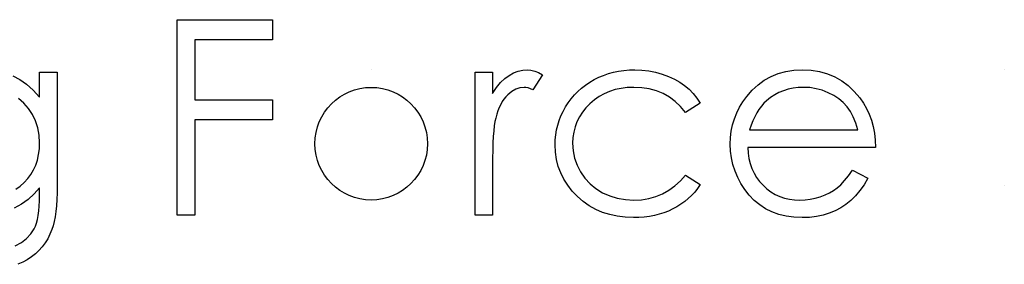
# Model space of a CAD drawing. Header units: inches. Extents: x 1694 to 2505, y -239 to -56.
# Tile 239 of 256: x 1859.004 to 1859.7, y -86.85 to -86.677. Entities that reach past the tile are written whole.
import ezdxf

# ---------------------------------------------------------------- set-up
doc = ezdxf.new("R2010")
doc.units = ezdxf.units.IN
doc.header["$LTSCALE"] = 0.5
doc.header["$MEASUREMENT"] = 0

msp = doc.modelspace()

# ---------------------------------------------------------------- linework, layer by layer
at = {"color": 7, "linetype": 'Continuous'}
for p, q in [((1859.11564, -86.67729), (1859.18277, -86.67729)), ((1859.11564, -86.81509), (1859.11564, -86.67729)), ((1859.18277, -86.67729), (1859.18277, -86.69142)), ((1859.18277, -86.69142), (1859.12801, -86.69142)), ((1859.12801, -86.69142), (1859.12801, -86.73382)), ((1858.99965, -86.7169), (1859.00448, -86.71944)), ((1859.00448, -86.71944), (1859.00926, -86.72281)), ((1859.01848, -86.71439), (1859.03084, -86.71439)), ((1859.01848, -86.732), (1859.01848, -86.71439)), ((1859.03084, -86.71439), (1859.03084, -86.7943)), ((1859.25261, -86.71262), (1859.25261, -86.71262)), ((1859.32587, -86.71439), (1859.33823, -86.71439)), ((1859.32587, -86.81509), (1859.32587, -86.71439)), ((1859.33823, -86.71439), (1859.33823, -86.72921)), ((1859.34395, -86.72165), (1859.3469, -86.71881)), ((1859.3469, -86.71881), (1859.34994, -86.71654)), ((1859.34994, -86.71654), (1859.35306, -86.71483)), ((1859.35306, -86.71483), (1859.35626, -86.71359)), ((1859.35626, -86.71359), (1859.35949, -86.71287)), ((1859.35949, -86.71287), (1859.3628, -86.71262)), ((1859.3628, -86.71262), (1859.36537, -86.71285)), ((1859.36537, -86.71285), (1859.36802, -86.71348)), ((1859.37356, -86.71607), (1859.36677, -86.72678)), ((1859.36802, -86.71348), (1859.37075, -86.71456)), ((1859.37075, -86.71456), (1859.37356, -86.71607)), ((1859.40997, -86.71955), (1859.41323, -86.71792)), ((1859.41323, -86.71792), (1859.4166, -86.71652)), ((1859.4166, -86.71652), (1859.42005, -86.71533)), ((1859.42005, -86.71533), (1859.42361, -86.71436)), ((1859.42361, -86.71436), (1859.42725, -86.71359)), ((1859.42725, -86.71359), (1859.43098, -86.71307)), ((1859.43098, -86.71307), (1859.43482, -86.71273)), ((1859.43482, -86.71273), (1859.43876, -86.71262)), ((1859.43876, -86.71262), (1859.4437, -86.71282)), ((1859.4437, -86.71282), (1859.44859, -86.7134)), ((1859.44859, -86.7134), (1859.45337, -86.71434)), ((1859.45337, -86.71434), (1859.45806, -86.71569)), ((1859.45806, -86.71569), (1859.46253, -86.71734)), ((1859.46253, -86.71734), (1859.46667, -86.71922)), ((1859.46667, -86.71922), (1859.47042, -86.72135)), ((1859.53007, -86.71997), (1859.53485, -86.71732)), ((1859.53485, -86.71732), (1859.53993, -86.71527)), ((1859.53993, -86.71527), (1859.54531, -86.71378)), ((1859.54531, -86.71378), (1859.551, -86.71293)), ((1859.551, -86.71293), (1859.55702, -86.71262)), ((1859.55702, -86.71262), (1859.5632, -86.71293)), ((1859.5632, -86.71293), (1859.56908, -86.71387)), ((1859.56908, -86.71387), (1859.57463, -86.71541)), ((1859.57463, -86.71541), (1859.57984, -86.71757)), ((1859.57984, -86.71757), (1859.58476, -86.72035)), ((1859.00926, -86.72281), (1859.01389, -86.72701)), ((1859.33823, -86.72921), (1859.34105, -86.72513)), ((1859.34105, -86.72513), (1859.34395, -86.72165)), ((1859.35457, -86.72632), (1859.35173, -86.72797)), ((1859.3575, -86.72532), (1859.35457, -86.72632)), ((1859.36045, -86.72499), (1859.3575, -86.72532)), ((1859.36181, -86.7251), (1859.36045, -86.72499)), ((1859.36332, -86.72543), (1859.36181, -86.7251)), ((1859.36498, -86.72601), (1859.36332, -86.72543)), ((1859.36677, -86.72678), (1859.36498, -86.72601)), ((1859.39849, -86.72783), (1859.40108, -86.72551)), ((1859.40108, -86.72551), (1859.40387, -86.72336)), ((1859.40387, -86.72336), (1859.40685, -86.72137)), ((1859.40685, -86.72137), (1859.40997, -86.71955)), ((1859.42896, -86.72571), (1859.42482, -86.72662)), ((1859.43333, -86.72518), (1859.42896, -86.72571)), ((1859.43785, -86.72499), (1859.43333, -86.72518)), ((1859.44351, -86.72527), (1859.43785, -86.72499)), ((1859.44884, -86.72609), (1859.44351, -86.72527)), ((1859.45389, -86.72747), (1859.44884, -86.72609)), ((1859.47042, -86.72135), (1859.47385, -86.72369)), ((1859.47385, -86.72369), (1859.47697, -86.72632)), ((1859.47697, -86.72632), (1859.47984, -86.72927)), ((1859.52149, -86.72701), (1859.52563, -86.72317)), ((1859.52563, -86.72317), (1859.53007, -86.71997)), ((1859.54691, -86.72632), (1859.54363, -86.72734)), ((1859.55036, -86.72557), (1859.54691, -86.72632)), ((1859.55395, -86.72513), (1859.55036, -86.72557)), ((1859.55765, -86.72499), (1859.55395, -86.72513)), ((1859.56218, -86.72521), (1859.55765, -86.72499)), ((1859.56659, -86.72593), (1859.56218, -86.72521)), ((1859.57093, -86.72709), (1859.56659, -86.72593)), ((1859.58476, -86.72035), (1859.58934, -86.72378)), ((1859.58934, -86.72378), (1859.59362, -86.72781)), ((1859.00744, -86.73617), (1859.00365, -86.73291)), ((1859.01389, -86.72701), (1859.01848, -86.732)), ((1859.34629, -86.7333), (1859.34513, -86.73507)), ((1859.34756, -86.7317), (1859.34629, -86.7333)), ((1859.34891, -86.73029), (1859.34756, -86.7317)), ((1859.35173, -86.72797), (1859.34891, -86.73029)), ((1859.39167, -86.73581), (1859.39377, -86.733)), ((1859.39377, -86.733), (1859.39603, -86.73032)), ((1859.39603, -86.73032), (1859.39849, -86.72783)), ((1859.41356, -86.73148), (1859.41019, -86.7338)), ((1859.41712, -86.72949), (1859.41356, -86.73148)), ((1859.42088, -86.72786), (1859.41712, -86.72949)), ((1859.42482, -86.72662), (1859.42088, -86.72786)), ((1859.45864, -86.72941), (1859.45389, -86.72747)), ((1859.46305, -86.73189), (1859.45864, -86.72941)), ((1859.46717, -86.73493), (1859.46305, -86.73189)), ((1859.47984, -86.72927), (1859.48249, -86.73258)), ((1859.48249, -86.73258), (1859.48486, -86.73622)), ((1859.51495, -86.73515), (1859.51765, -86.73139)), ((1859.51765, -86.73139), (1859.52149, -86.72701)), ((1859.53449, -86.73222), (1859.5317, -86.73443)), ((1859.53739, -86.73029), (1859.53449, -86.73222)), ((1859.54043, -86.72869), (1859.53739, -86.73029)), ((1859.54363, -86.72734), (1859.54043, -86.72869)), ((1859.57512, -86.72874), (1859.57093, -86.72709)), ((1859.57907, -86.73076), (1859.57512, -86.72874)), ((1859.5826, -86.73308), (1859.57907, -86.73076)), ((1859.58575, -86.7357), (1859.5826, -86.73308)), ((1859.59362, -86.72781), (1859.59756, -86.73244)), ((1859.59756, -86.73244), (1859.6001, -86.73606)), ((1859.01072, -86.7399), (1859.00744, -86.73617)), ((1859.01348, -86.74409), (1859.01072, -86.7399)), ((1859.12801, -86.73382), (1859.18277, -86.73382)), ((1859.18277, -86.73382), (1859.18277, -86.74796)), ((1859.34301, -86.73918), (1859.34207, -86.7415)), ((1859.34403, -86.73703), (1859.34301, -86.73918)), ((1859.34513, -86.73507), (1859.34403, -86.73703)), ((1859.38803, -86.74194), (1859.38974, -86.73882)), ((1859.38974, -86.73882), (1859.39167, -86.73581)), ((1859.40415, -86.73945), (1859.40166, -86.74257)), ((1859.40702, -86.7365), (1859.40415, -86.73945)), ((1859.41019, -86.7338), (1859.40702, -86.7365)), ((1859.471, -86.73852), (1859.46717, -86.73493)), ((1859.47451, -86.74266), (1859.471, -86.73852)), ((1859.48486, -86.73622), (1859.47451, -86.74266)), ((1859.51059, -86.74304), (1859.51257, -86.73904)), ((1859.51257, -86.73904), (1859.51495, -86.73515)), ((1859.52798, -86.7383), (1859.52629, -86.74053)), ((1859.52977, -86.73625), (1859.52798, -86.7383)), ((1859.5317, -86.73443), (1859.52977, -86.73625)), ((1859.58846, -86.73863), (1859.58575, -86.7357)), ((1859.59083, -86.74194), (1859.58846, -86.73863)), ((1859.6001, -86.73606), (1859.60228, -86.73987)), ((1859.60228, -86.73987), (1859.60416, -86.74393)), ((1859.01566, -86.74865), (1859.01348, -86.74409)), ((1859.34044, -86.74669), (1859.33992, -86.74909)), ((1859.34121, -86.74401), (1859.34044, -86.74669)), ((1859.34207, -86.7415), (1859.34121, -86.74401)), ((1859.38527, -86.74837), (1859.38654, -86.74511)), ((1859.38654, -86.74511), (1859.38803, -86.74194)), ((1859.39954, -86.74583), (1859.39783, -86.74925)), ((1859.40166, -86.74257), (1859.39954, -86.74583)), ((1859.50769, -86.75146), (1859.50896, -86.74718)), ((1859.50896, -86.74718), (1859.51059, -86.74304)), ((1859.52331, -86.74569), (1859.52199, -86.74859)), ((1859.52475, -86.74299), (1859.52331, -86.74569)), ((1859.52629, -86.74053), (1859.52475, -86.74299)), ((1859.5929, -86.74578), (1859.59083, -86.74194)), ((1859.59469, -86.75014), (1859.5929, -86.74578)), ((1859.60416, -86.74393), (1859.60568, -86.74818)), ((1859.01723, -86.75353), (1859.01566, -86.74865)), ((1859.01817, -86.75869), (1859.01723, -86.75353)), ((1859.18277, -86.74796), (1859.12801, -86.74796)), ((1859.12801, -86.74796), (1859.12801, -86.81509)), ((1859.33947, -86.75204), (1859.33909, -86.75555)), ((1859.33992, -86.74909), (1859.33947, -86.75204)), ((1859.38342, -86.75505), (1859.38425, -86.75168)), ((1859.38425, -86.75168), (1859.38527, -86.74837)), ((1859.39647, -86.75281), (1859.39554, -86.75654)), ((1859.39783, -86.74925), (1859.39647, -86.75281)), ((1859.50678, -86.75585), (1859.50769, -86.75146)), ((1859.5208, -86.75168), (1859.51972, -86.75502)), ((1859.52199, -86.74859), (1859.5208, -86.75168)), ((1859.59616, -86.75502), (1859.59469, -86.75014)), ((1859.60568, -86.74818), (1859.60689, -86.75265)), ((1859.60689, -86.75265), (1859.60778, -86.75734)), ((1859.01848, -86.76419), (1859.01817, -86.75869)), ((1859.33878, -86.7596), (1859.33854, -86.76419)), ((1859.33909, -86.75555), (1859.33878, -86.7596)), ((1859.38251, -86.76201), (1859.38287, -86.7585)), ((1859.38287, -86.7585), (1859.38342, -86.75505)), ((1859.39496, -86.76043), (1859.39476, -86.76446)), ((1859.39554, -86.75654), (1859.39496, -86.76043)), ((1859.50606, -86.76502), (1859.50625, -86.76038)), ((1859.50625, -86.76038), (1859.50678, -86.75585)), ((1859.51972, -86.75502), (1859.59616, -86.75502)), ((1859.60778, -86.75734), (1859.6083, -86.76225)), ((1859.01831, -86.76841), (1859.01848, -86.76419)), ((1859.33854, -86.76419), (1859.33837, -86.76932)), ((1859.3824, -86.76557), (1859.38251, -86.76201)), ((1859.38265, -86.77081), (1859.3824, -86.76557)), ((1859.39476, -86.76446), (1859.39512, -86.76974)), ((1859.50628, -86.76996), (1859.50606, -86.76502)), ((1859.60852, -86.76739), (1859.51843, -86.76739)), ((1859.51843, -86.76739), (1859.51867, -86.77136)), ((1859.6083, -86.76225), (1859.60852, -86.76739)), ((1859.01696, -86.77622), (1859.01779, -86.77241)), ((1859.01779, -86.77241), (1859.01831, -86.76841)), ((1859.33826, -86.77501), (1859.33823, -86.78125)), ((1859.33837, -86.76932), (1859.33826, -86.77501)), ((1859.38339, -86.77586), (1859.38265, -86.77081)), ((1859.39512, -86.76974), (1859.39617, -86.77484)), ((1859.39617, -86.77484), (1859.39794, -86.77981)), ((1859.50689, -86.77479), (1859.50628, -86.76996)), ((1859.50794, -86.77945), (1859.50689, -86.77479)), ((1859.51867, -86.77136), (1859.51923, -86.77517)), ((1859.01423, -86.78318), (1859.01577, -86.77981)), ((1859.01577, -86.77981), (1859.01696, -86.77622)), ((1859.33823, -86.78125), (1859.33823, -86.81509)), ((1859.38461, -86.78069), (1859.38339, -86.77586)), ((1859.38634, -86.78536), (1859.38461, -86.78069)), ((1859.39794, -86.77981), (1859.40039, -86.78461)), ((1859.50943, -86.78401), (1859.50794, -86.77945)), ((1859.51923, -86.77517), (1859.52011, -86.77879)), ((1859.52011, -86.77879), (1859.52132, -86.78221)), ((1859.01014, -86.78933), (1859.01235, -86.78635)), ((1859.01235, -86.78635), (1859.01423, -86.78318)), ((1859.38855, -86.7898), (1859.38634, -86.78536)), ((1859.40039, -86.78461), (1859.40349, -86.78906)), ((1859.47084, -86.79096), (1859.47451, -86.78682)), ((1859.47451, -86.78682), (1859.48486, -86.79361)), ((1859.5113, -86.78845), (1859.50943, -86.78401)), ((1859.5136, -86.79276), (1859.5113, -86.78845)), ((1859.52132, -86.78221), (1859.52281, -86.78544)), ((1859.52281, -86.78544), (1859.52464, -86.78851)), ((1859.52464, -86.78851), (1859.52679, -86.79138)), ((1859.58669, -86.79077), (1859.58942, -86.78735)), ((1859.58942, -86.78735), (1859.59224, -86.78329)), ((1859.59224, -86.78329), (1859.60322, -86.78906)), ((1859.00172, -86.79673), (1859.00479, -86.79458)), ((1859.00479, -86.79458), (1859.0076, -86.79209)), ((1859.0076, -86.79209), (1859.01014, -86.78933)), ((1859.01848, -86.79579), (1859.01461, -86.80018)), ((1859.01848, -86.80101), (1859.01848, -86.79579)), ((1859.03084, -86.7943), (1859.03079, -86.79941)), ((1859.39126, -86.79403), (1859.38855, -86.7898)), ((1859.39443, -86.79808), (1859.39126, -86.79403)), ((1859.40349, -86.78906), (1859.4071, -86.793)), ((1859.4071, -86.793), (1859.41121, -86.7964)), ((1859.46272, -86.79759), (1859.46689, -86.79455)), ((1859.46689, -86.79455), (1859.47084, -86.79096)), ((1859.48486, -86.79361), (1859.48298, -86.79629)), ((1859.51633, -86.79692), (1859.5136, -86.79276)), ((1859.52679, -86.79138), (1859.52925, -86.79408)), ((1859.52925, -86.79408), (1859.53195, -86.79651)), ((1859.57896, -86.79772), (1859.58155, -86.79588)), ((1859.58155, -86.79588), (1859.58407, -86.79364)), ((1859.58407, -86.79364), (1859.58669, -86.79077)), ((1859.60052, -86.79367), (1859.59762, -86.79781)), ((1859.60322, -86.78906), (1859.60052, -86.79367)), ((1859.01461, -86.80018), (1859.01036, -86.80405)), ((1859.01842, -86.80501), (1859.01848, -86.80101)), ((1859.03079, -86.79941), (1859.03062, -86.80416)), ((1859.39813, -86.80192), (1859.39443, -86.79808)), ((1859.40219, -86.80543), (1859.39813, -86.80192)), ((1859.41121, -86.7964), (1859.41588, -86.79927)), ((1859.41588, -86.79927), (1859.42096, -86.80156)), ((1859.42096, -86.80156), (1859.42631, -86.80319)), ((1859.44862, -86.80338), (1859.45356, -86.802)), ((1859.45356, -86.802), (1859.45828, -86.80007)), ((1859.45828, -86.80007), (1859.46272, -86.79759)), ((1859.47873, -86.8012), (1859.47639, -86.80341)), ((1859.48094, -86.79883), (1859.47873, -86.8012)), ((1859.48298, -86.79629), (1859.48094, -86.79883)), ((1859.51947, -86.80095), (1859.51633, -86.79692)), ((1859.52298, -86.80468), (1859.51947, -86.80095)), ((1859.53195, -86.79651), (1859.53479, -86.79864)), ((1859.53479, -86.79864), (1859.5378, -86.80043)), ((1859.5378, -86.80043), (1859.54098, -86.80189)), ((1859.54098, -86.80189), (1859.54429, -86.80302)), ((1859.56607, -86.80316), (1859.5696, -86.80214)), ((1859.5696, -86.80214), (1859.573, -86.80087)), ((1859.573, -86.80087), (1859.57612, -86.79938)), ((1859.57612, -86.79938), (1859.57896, -86.79772)), ((1859.59453, -86.80151), (1859.59122, -86.80471)), ((1859.59762, -86.79781), (1859.59453, -86.80151)), ((1859.0057, -86.80736), (1859.00062, -86.81012)), ((1859.01036, -86.80405), (1859.0057, -86.80736)), ((1859.01792, -86.81216), (1859.01823, -86.80874)), ((1859.01823, -86.80874), (1859.01842, -86.80501)), ((1859.03032, -86.80855), (1859.02993, -86.81258)), ((1859.03062, -86.80416), (1859.03032, -86.80855)), ((1859.40649, -86.80846), (1859.40219, -86.80543)), ((1859.41108, -86.81103), (1859.40649, -86.80846)), ((1859.42631, -86.80319), (1859.43197, -86.80416)), ((1859.43197, -86.80416), (1859.43793, -86.80449)), ((1859.43793, -86.80449), (1859.4434, -86.80421)), ((1859.4434, -86.80421), (1859.44862, -86.80338)), ((1859.46841, -86.80915), (1859.46546, -86.81075)), ((1859.47122, -86.80739), (1859.46841, -86.80915)), ((1859.4739, -86.80548), (1859.47122, -86.80739)), ((1859.47639, -86.80341), (1859.4739, -86.80548)), ((1859.52684, -86.80791), (1859.52298, -86.80468)), ((1859.53101, -86.81064), (1859.52684, -86.80791)), ((1859.54429, -86.80302), (1859.54777, -86.80383)), ((1859.54777, -86.80383), (1859.55138, -86.80432)), ((1859.55138, -86.80432), (1859.55517, -86.80449)), ((1859.55517, -86.80449), (1859.55886, -86.80435)), ((1859.55886, -86.80435), (1859.56248, -86.80391)), ((1859.56248, -86.80391), (1859.56607, -86.80316)), ((1859.58771, -86.8075), (1859.58401, -86.80993)), ((1859.59122, -86.80471), (1859.58771, -86.8075)), ((1859.01693, -86.81812), (1859.01748, -86.81528)), ((1859.01748, -86.81528), (1859.01792, -86.81216)), ((1859.02941, -86.81627), (1859.02877, -86.81959)), ((1859.02993, -86.81258), (1859.02941, -86.81627)), ((1859.12801, -86.81509), (1859.11564, -86.81509)), ((1859.33823, -86.81509), (1859.32587, -86.81509)), ((1859.41591, -86.81313), (1859.41108, -86.81103)), ((1859.42099, -86.81476), (1859.41591, -86.81313)), ((1859.42631, -86.81592), (1859.42099, -86.81476)), ((1859.43189, -86.81663), (1859.42631, -86.81592)), ((1859.43774, -86.81685), (1859.43189, -86.81663)), ((1859.44158, -86.81677), (1859.43774, -86.81685)), ((1859.4453, -86.81647), (1859.44158, -86.81677)), ((1859.44895, -86.816), (1859.4453, -86.81647)), ((1859.45245, -86.81534), (1859.44895, -86.816)), ((1859.45588, -86.81448), (1859.45245, -86.81534)), ((1859.45916, -86.81343), (1859.45588, -86.81448)), ((1859.46236, -86.81219), (1859.45916, -86.81343)), ((1859.46546, -86.81075), (1859.46236, -86.81219)), ((1859.53548, -86.81288), (1859.53101, -86.81064)), ((1859.54032, -86.81462), (1859.53548, -86.81288)), ((1859.54545, -86.81586), (1859.54032, -86.81462)), ((1859.55091, -86.81661), (1859.54545, -86.81586)), ((1859.55671, -86.81685), (1859.55091, -86.81661)), ((1859.56193, -86.81666), (1859.55671, -86.81685)), ((1859.56687, -86.81608), (1859.56193, -86.81666)), ((1859.57153, -86.81511), (1859.56687, -86.81608)), ((1859.57592, -86.81376), (1859.57153, -86.81511)), ((1859.58006, -86.81202), (1859.57592, -86.81376)), ((1859.58401, -86.80993), (1859.58006, -86.81202)), ((1859.01453, -86.82486), (1859.01547, -86.8229)), ((1859.01547, -86.8229), (1859.01627, -86.82066)), ((1859.01627, -86.82066), (1859.01693, -86.81812)), ((1859.02803, -86.82257), (1859.02717, -86.82519)), ((1859.02877, -86.81959), (1859.02803, -86.82257)), ((1859.00926, -86.83146), (1859.01221, -86.82831)), ((1859.01221, -86.82831), (1859.01453, -86.82486)), ((1859.02579, -86.82856), (1859.02419, -86.8317)), ((1859.02717, -86.82519), (1859.02579, -86.82856)), ((1859.00131, -86.83684), (1859.00561, -86.8343)), ((1859.00561, -86.8343), (1859.00926, -86.83146)), ((1859.0203, -86.83742), (1859.01798, -86.83999)), ((1859.02237, -86.83466), (1859.0203, -86.83742)), ((1859.02419, -86.8317), (1859.02237, -86.83466)), ((1859.01271, -86.84454), (1859.0097, -86.8465)), ((1859.01547, -86.84236), (1859.01271, -86.84454)), ((1859.01798, -86.83999), (1859.01547, -86.84236)), ((1859.00652, -86.84824), (1859.00318, -86.84976)), ((1859.0097, -86.8465), (1859.00652, -86.84824))]:
    msp.add_line(p, q, dxfattribs=at)
for centre, radius, start, end in [((1859.6995, -86.72411), 0.01148, 89.99693, 90.00307), ((1859.25255, -86.76473), 0.03974, 90.00018, 89.99982), ((1859.6995, -86.80537), 0.01148, 89.99693, 90.00307)]:
    msp.add_arc(centre, radius, start, end, dxfattribs=at)

doc.saveas('drawing.dxf')
